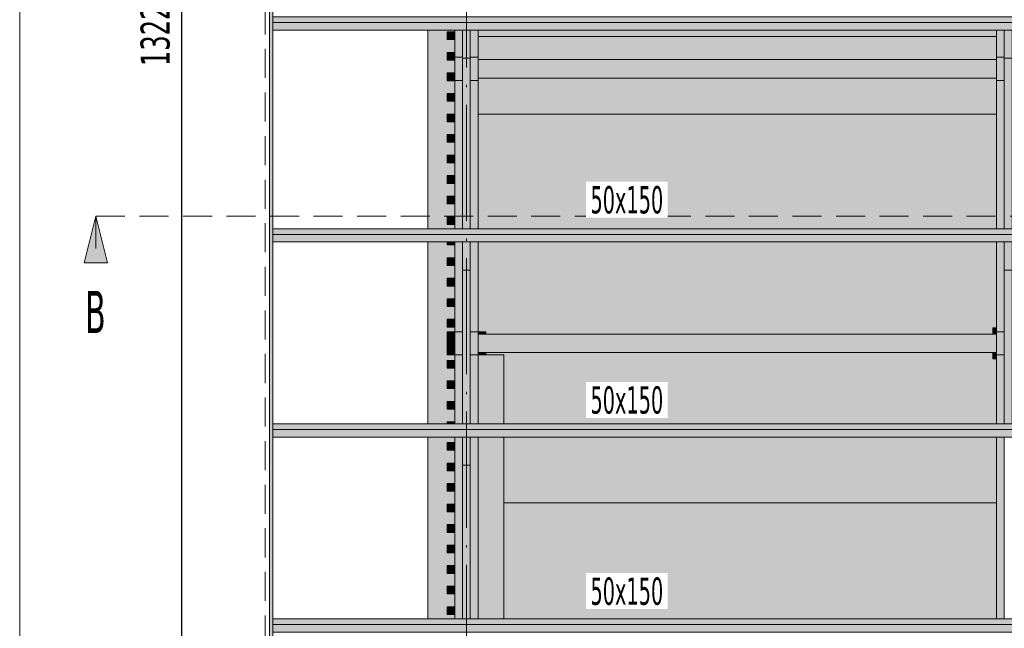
# Model space of a CAD drawing. Header units: millimetres. Extents: x 0 to 1517, y -116 to 725.
# Tile 101 of 256: x 955 to 1039, y -53 to 0. Entities that reach past the tile are written whole.
import ezdxf

# ---------------------------------------------------------------- set-up
doc = ezdxf.new("R2010")
doc.units = ezdxf.units.MM
doc.linetypes.add('CADWORK_12', pattern=[3.75, 2.5, -1.25])
doc.linetypes.add('CADWORK_5', pattern=[13.2, 10, -1.5, 0.2, -1.5])
doc.layers.add('Ech.1_75', color=7, linetype='Continuous')
doc.styles.add('tahoma-', font='txt', dxfattribs={"height": 1})
doc.styles.add('tahoma-z-r', font='txt', dxfattribs={"width": 0.704918})
doc.dimstyles.new('ISO-25', dxfattribs={"dimtxt": 2.5, "dimasz": 2.5, "dimexe": 1.25, "dimexo": 0.625, "dimtad": 1, "dimtxsty": 'Standard', "dimcen": 2.5, "dimadec": 0, "dimazin": 0, "dimtfac": 1, "dimtmove": 0, "dimatfit": 3, "dimfxl": 1, "dimarcsym": 0})

# ---------------------------------------------------------------- blocks, each defined once
blk = doc.blocks.new('cw-line-extremity2')
at = {"linetype": 'Continuous', "lineweight": 0}
blk.add_hatch(color=0, dxfattribs=at).paths.add_polyline_path([(0, 0), (2, 0.5), (2, -0.5)])
at = {"color": 0, "linetype": 'Continuous', "lineweight": -2}
for p, q in [((0, 0), (2, 0.5)), ((2, 0.5), (2, -0.5)), ((2, -0.5), (0, 0))]:
    blk.add_line(p, q, dxfattribs=at)
blk = doc.blocks.new('cw-dimension-symbol2')
at = {"color": 0, "linetype": 'Continuous', "lineweight": -2}
for p, q in [((-1, 0), (1, 0)), ((-0.5, -0.5), (0.5, 0.5))]:
    blk.add_line(p, q, dxfattribs=at)
blk = doc.blocks.new('*D204')
at = {"layer": 'Defpoints', "color": 0}
for p in [(970.489, 86.988), (968.489, -89.345), (970.489, -89.345)]:
    blk.add_point(p, dxfattribs=at)
at = {"layer": 'Ech.1_75', "color": 0, "linetype": 'Continuous', "lineweight": -2}
for p, q in [((970.489, 86.988), (967.889, 86.988)), ((968.489, 86.388), (968.489, -88.745)), ((970.489, -89.345), (967.889, -89.345))]:
    blk.add_line(p, q, dxfattribs=at)
at = {"layer": 'Ech.1_75', "color": 0, "lineweight": -2, "xscale": 0.6000000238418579, "yscale": 0.6000000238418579, "zscale": 0.6000000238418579}
for p, rotation in [((968.489, 86.988), 90), ((968.489, -89.345), 270)]:
    blk.add_blockref('cw-dimension-symbol2', p, dxfattribs=dict(at, rotation=rotation))
at = {"layer": 'Ech.1_75', "color": 7, "linetype": 'Continuous', "lineweight": 5, "insert": (966.239, -1.178), "char_height": 2.5, "attachment_point": 5, "rotation": 90, "style": 'tahoma-z-r'}
blk.add_mtext('13225', dxfattribs=at)

msp = doc.modelspace()

# ---------------------------------------------------------------- hatches: boundary and pattern name
at = {"layer": 'Ech.1_75', "linetype": 'Continuous', "lineweight": 5, "true_color": 0xf7e0b3, "transparency": 33554687}
msp.add_hatch(color=254, dxfattribs=at).paths.add_polyline_path([(976.364, 88.043), (976.071, 88.058), (976.071, -87.042), (976.364, -86.758), (976.364, 88.043)])
at = {"layer": 'Ech.1_75', "linetype": 'Continuous', "lineweight": 5, "true_color": 0xe0d1b3, "transparency": 33554687}
for points in [[(1102.404, -0.253), (976.364, -0.253), (976.364, -0.739), (1102.404, -0.739), (1102.404, -0.253)], [(1102.404, -0.739), (976.364, -0.739), (976.364, -1.385), (1102.404, -1.385), (1102.404, -0.739)], [(1215.031, -18.492), (976.364, -18.492), (976.364, -18.977), (1215.031, -18.977), (1215.031, -18.492)], [(1215.031, -18.977), (976.364, -18.977), (976.364, -19.624), (1215.031, -19.624), (1215.031, -18.977)], [(1087.364, -35.276), (976.364, -35.276), (976.364, -35.761), (1087.364, -35.761), (1087.364, -35.276)], [(1087.364, -35.761), (976.364, -35.761), (976.364, -36.407), (1087.364, -36.407), (1087.364, -35.761)], [(1087.364, -52.059), (976.364, -52.059), (976.364, -52.544), (1087.364, -52.544), (1087.364, -52.059)], [(1087.364, -52.544), (976.364, -52.544), (976.364, -53.191), (1087.364, -53.191), (1087.364, -52.544)]]:
    msp.add_hatch(color=254, dxfattribs=at).paths.add_polyline_path(points)
at = {"layer": 'Ech.1_75', "linetype": 'Continuous', "lineweight": 5, "true_color": 0xf3f3f3, "transparency": 33554687}
for points in [[(992.031, -18.112), (991.364, -18.112), (991.364, -17.445), (992.031, -17.445), (992.031, -16.345), (991.364, -16.345), (991.364, -15.678), (992.031, -15.678), (992.031, -14.578), (991.364, -14.578), (991.364, -13.912), (992.031, -13.912), (992.031, -12.812), (991.364, -12.812), (991.364, -12.145), (992.031, -12.145), (992.031, -11.045), (991.364, -11.045), (991.364, -10.378), (992.031, -10.378), (992.031, -9.278), (991.364, -9.278), (991.364, -8.612), (992.031, -8.612), (992.031, -7.512), (991.364, -7.512), (991.364, -6.845), (992.031, -6.845), (992.031, -5.745), (991.364, -5.745), (991.364, -5.078), (992.031, -5.078), (992.031, -3.978), (991.364, -3.978), (991.364, -3.312), (992.031, -3.312), (992.031, -2.212), (991.364, -2.212), (991.364, -1.545), (992.031, -1.545), (992.031, -1.385), (989.698, -1.385), (989.698, -18.492), (992.031, -18.492), (992.031, -18.112)], [(994.031, -1.945), (1038.698, -1.945), (1038.698, -1.385), (994.031, -1.385), (994.031, -1.945)], [(1038.698, -1.945), (994.031, -1.945), (994.031, -3.924), (1038.698, -3.924), (1038.698, -1.945)], [(994.031, -8.612), (1038.698, -8.612), (1038.698, -5.524), (994.031, -5.524), (994.031, -8.612)], [(1038.698, -8.612), (994.031, -8.612), (994.031, -18.492), (1038.698, -18.492), (1038.698, -8.612)], [(989.698, -35.276), (991.364, -35.276), (991.364, -35.112), (992.031, -35.112), (992.031, -34.012), (991.364, -34.012), (991.364, -33.345), (992.031, -33.345), (992.031, -32.245), (991.364, -32.245), (991.364, -31.578), (992.031, -31.578), (992.031, -30.478), (991.364, -30.478), (991.364, -29.812), (992.031, -29.812), (992.031, -29.345), (991.364, -29.345), (991.364, -27.345), (992.031, -27.345), (992.031, -26.945), (991.364, -26.945), (991.364, -26.278), (992.031, -26.278), (992.031, -25.178), (991.364, -25.178), (991.364, -24.512), (992.031, -24.512), (992.031, -23.412), (991.364, -23.412), (991.364, -22.745), (992.031, -22.745), (992.031, -21.645), (991.364, -21.645), (991.364, -20.978), (992.031, -20.978), (992.031, -19.878), (991.364, -19.878), (991.364, -19.624), (989.698, -19.624), (989.698, -35.276)], [(994.031, -27.345), (994.698, -27.345), (994.698, -27.545), (1038.364, -27.545), (1038.364, -27.012), (1038.698, -27.012), (1038.698, -19.624), (994.031, -19.624), (994.031, -27.345)], [(1038.364, -27.545), (1038.698, -27.545), (1038.698, -27.012), (1038.364, -27.012), (1038.364, -27.545)], [(991.364, -28.045), (992.031, -28.045), (992.031, -27.345), (991.364, -27.345), (991.364, -28.045)], [(994.031, -27.545), (994.698, -27.545), (994.698, -27.345), (994.031, -27.345), (994.031, -27.545)], [(992.031, -28.712), (991.364, -28.712), (991.364, -29.345), (992.031, -29.345), (992.031, -28.712)], [(994.698, -29.145), (994.031, -29.145), (994.031, -29.345), (994.698, -29.345), (994.698, -29.145)], [(1038.698, -29.678), (1038.364, -29.678), (1038.364, -29.145), (994.698, -29.145), (994.698, -29.345), (996.244, -29.345), (996.244, -35.276), (1038.698, -35.276), (1038.698, -29.678)], [(1038.364, -29.678), (1038.698, -29.678), (1038.698, -29.145), (1038.364, -29.145), (1038.364, -29.678)], [(989.698, -52.059), (992.031, -52.059), (992.031, -51.678), (991.364, -51.678), (991.364, -51.012), (992.031, -51.012), (992.031, -49.912), (991.364, -49.912), (991.364, -49.245), (992.031, -49.245), (992.031, -48.145), (991.364, -48.145), (991.364, -47.478), (992.031, -47.478), (992.031, -46.378), (991.364, -46.378), (991.364, -45.712), (992.031, -45.712), (992.031, -44.612), (991.364, -44.612), (991.364, -43.945), (992.031, -43.945), (992.031, -42.845), (991.364, -42.845), (991.364, -42.178), (992.031, -42.178), (992.031, -41.078), (991.364, -41.078), (991.364, -40.412), (992.031, -40.412), (992.031, -39.312), (991.364, -39.312), (991.364, -38.645), (992.031, -38.645), (992.031, -37.545), (991.364, -37.545), (991.364, -36.878), (992.031, -36.878), (992.031, -36.407), (989.698, -36.407), (989.698, -52.059)], [(996.244, -42.078), (1038.698, -42.078), (1038.698, -36.407), (996.244, -36.407), (996.244, -42.078)], [(1038.698, -42.078), (996.244, -42.078), (996.244, -52.059), (1038.698, -52.059), (1038.698, -42.078)]]:
    msp.add_hatch(color=7, dxfattribs=at).paths.add_polyline_path(points)
at = {"layer": 'Ech.1_75', "linetype": 'Continuous', "lineweight": 5, "true_color": 0xeaddd7, "transparency": 33554687}
for points in [[(992.031, -1.545), (991.364, -1.545), (991.364, -2.212), (992.031, -2.212), (992.031, -1.545)], [(992.031, -3.312), (991.364, -3.312), (991.364, -3.978), (992.031, -3.978), (992.031, -3.312)], [(992.031, -5.078), (991.364, -5.078), (991.364, -5.745), (992.031, -5.745), (992.031, -5.078)], [(992.031, -6.845), (991.364, -6.845), (991.364, -7.512), (992.031, -7.512), (992.031, -6.845)], [(992.031, -8.612), (991.364, -8.612), (991.364, -9.278), (992.031, -9.278), (992.031, -8.612)], [(992.031, -10.378), (991.364, -10.378), (991.364, -11.045), (992.031, -11.045), (992.031, -10.378)], [(992.031, -12.145), (991.364, -12.145), (991.364, -12.812), (992.031, -12.812), (992.031, -12.145)], [(992.031, -13.912), (991.364, -13.912), (991.364, -14.578), (992.031, -14.578), (992.031, -13.912)], [(992.031, -15.678), (991.364, -15.678), (991.364, -16.345), (992.031, -16.345), (992.031, -15.678)], [(992.031, -17.445), (991.364, -17.445), (991.364, -18.112), (992.031, -18.112), (992.031, -17.445)], [(992.031, -19.624), (991.364, -19.624), (991.364, -19.878), (992.031, -19.878), (992.031, -19.624)], [(992.031, -20.978), (991.364, -20.978), (991.364, -21.645), (992.031, -21.645), (992.031, -20.978)], [(992.031, -22.745), (991.364, -22.745), (991.364, -23.412), (992.031, -23.412), (992.031, -22.745)], [(992.031, -24.512), (991.364, -24.512), (991.364, -25.178), (992.031, -25.178), (992.031, -24.512)], [(992.031, -26.278), (991.364, -26.278), (991.364, -26.945), (992.031, -26.945), (992.031, -26.278)], [(992.031, -28.045), (991.364, -28.045), (991.364, -28.712), (992.031, -28.712), (992.031, -28.045)], [(992.031, -29.812), (991.364, -29.812), (991.364, -30.478), (992.031, -30.478), (992.031, -29.812)], [(992.031, -31.578), (991.364, -31.578), (991.364, -32.245), (992.031, -32.245), (992.031, -31.578)], [(992.031, -33.345), (991.364, -33.345), (991.364, -34.012), (992.031, -34.012), (992.031, -33.345)], [(991.364, -35.276), (992.031, -35.276), (992.031, -35.112), (991.364, -35.112), (991.364, -35.276)], [(992.031, -36.878), (991.364, -36.878), (991.364, -37.545), (992.031, -37.545), (992.031, -36.878)], [(992.031, -38.645), (991.364, -38.645), (991.364, -39.312), (992.031, -39.312), (992.031, -38.645)], [(992.031, -40.412), (991.364, -40.412), (991.364, -41.078), (992.031, -41.078), (992.031, -40.412)], [(992.031, -42.178), (991.364, -42.178), (991.364, -42.845), (992.031, -42.845), (992.031, -42.178)], [(992.031, -43.945), (991.364, -43.945), (991.364, -44.612), (992.031, -44.612), (992.031, -43.945)], [(992.031, -45.712), (991.364, -45.712), (991.364, -46.378), (992.031, -46.378), (992.031, -45.712)], [(992.031, -47.478), (991.364, -47.478), (991.364, -48.145), (992.031, -48.145), (992.031, -47.478)], [(992.031, -49.245), (991.364, -49.245), (991.364, -49.912), (992.031, -49.912), (992.031, -49.245)], [(992.031, -51.012), (991.364, -51.012), (991.364, -51.678), (992.031, -51.678), (992.031, -51.012)]]:
    msp.add_hatch(color=254, dxfattribs=at).paths.add_polyline_path(points)
at = {"layer": 'Ech.1_75', "linetype": 'Continuous', "lineweight": 5, "true_color": 0xd4c4b3, "transparency": 33554687}
for points in [[(992.031, -3.724), (992.698, -3.724), (992.698, -1.385), (992.031, -1.385), (992.031, -3.724)], [(994.031, -1.385), (993.364, -1.385), (993.364, -3.724), (994.031, -3.724), (994.031, -1.385)], [(1038.698, -3.724), (1039.364, -3.724), (1039.364, -1.385), (1038.698, -1.385), (1038.698, -3.724)], [(993.364, -3.811), (992.698, -3.811), (992.698, -18.492), (993.364, -18.492), (993.364, -3.811)], [(1039.364, -18.492), (1040.031, -18.492), (1040.031, -3.811), (1039.364, -3.811), (1039.364, -18.492)], [(992.031, -18.492), (992.698, -18.492), (992.698, -5.724), (992.031, -5.724), (992.031, -18.492)], [(994.031, -5.724), (993.364, -5.724), (993.364, -18.492), (994.031, -18.492), (994.031, -5.724)], [(1038.698, -18.492), (1039.364, -18.492), (1039.364, -5.724), (1038.698, -5.724), (1038.698, -18.492)], [(992.031, -27.345), (992.698, -27.345), (992.698, -19.624), (992.031, -19.624), (992.031, -27.345)], [(994.031, -19.624), (993.364, -19.624), (993.364, -27.345), (994.031, -27.345), (994.031, -19.624)], [(1038.698, -27.345), (1039.364, -27.345), (1039.364, -19.624), (1038.698, -19.624), (1038.698, -27.345)], [(993.364, -22.049), (992.698, -22.049), (992.698, -35.276), (993.364, -35.276), (993.364, -22.049)], [(1039.364, -35.276), (1040.031, -35.276), (1040.031, -22.049), (1039.364, -22.049), (1039.364, -35.276)], [(992.031, -35.276), (992.698, -35.276), (992.698, -29.345), (992.031, -29.345), (992.031, -35.276)], [(994.031, -29.345), (993.364, -29.345), (993.364, -35.276), (994.031, -35.276), (994.031, -29.345)], [(1038.698, -35.276), (1039.364, -35.276), (1039.364, -29.345), (1038.698, -29.345), (1038.698, -35.276)], [(992.031, -52.059), (992.698, -52.059), (992.698, -36.407), (992.031, -36.407), (992.031, -52.059)], [(994.031, -36.407), (993.364, -36.407), (993.364, -52.059), (994.031, -52.059), (994.031, -36.407)], [(1038.698, -52.059), (1039.364, -52.059), (1039.364, -36.407), (1038.698, -36.407), (1038.698, -52.059)], [(993.364, -38.833), (992.698, -38.833), (992.698, -52.059), (993.364, -52.059), (993.364, -38.833)]]:
    msp.add_hatch(color=9, dxfattribs=at).paths.add_polyline_path(points)
at = {"layer": 'Ech.1_75', "linetype": 'Continuous', "lineweight": 5, "true_color": 0xf7d1b3, "transparency": 33554687}
for points in [[(992.698, -3.811), (993.364, -3.811), (993.364, -1.385), (992.698, -1.385), (992.698, -3.811)], [(1039.364, -3.811), (1040.031, -3.811), (1040.031, -1.385), (1039.364, -1.385), (1039.364, -3.811)], [(992.698, -22.049), (993.364, -22.049), (993.364, -19.624), (992.698, -19.624), (992.698, -22.049)], [(1039.364, -22.049), (1040.031, -22.049), (1040.031, -19.624), (1039.364, -19.624), (1039.364, -22.049)], [(993.364, -36.407), (992.698, -36.407), (992.698, -38.833), (993.364, -38.833), (993.364, -36.407)]]:
    msp.add_hatch(color=254, dxfattribs=at).paths.add_polyline_path(points)
at = {"layer": 'Ech.1_75', "linetype": 'Continuous', "lineweight": 5, "true_color": 0xe0c8b3, "transparency": 33554687}
for points in [[(992.698, -3.724), (992.031, -3.724), (992.031, -5.724), (992.698, -5.724), (992.698, -3.724)], [(994.031, -3.724), (993.364, -3.724), (993.364, -5.724), (994.031, -5.724), (994.031, -3.724)], [(1039.364, -3.724), (1038.698, -3.724), (1038.698, -5.724), (1039.364, -5.724), (1039.364, -3.724)], [(992.698, -27.345), (992.031, -27.345), (992.031, -29.345), (992.698, -29.345), (992.698, -27.345)], [(994.031, -27.345), (993.364, -27.345), (993.364, -29.345), (994.031, -29.345), (994.031, -27.345)], [(1039.364, -27.345), (1038.698, -27.345), (1038.698, -29.345), (1039.364, -29.345), (1039.364, -27.345)]]:
    msp.add_hatch(color=9, dxfattribs=at).paths.add_polyline_path(points)
at = {"layer": 'Ech.1_75', "linetype": 'Continuous', "lineweight": 5, "true_color": 0xe3bbbb, "transparency": 33554687}
for points in [[(1038.698, -3.924), (994.031, -3.924), (994.031, -5.524), (1038.698, -5.524), (1038.698, -3.924)], [(1038.698, -27.545), (994.031, -27.545), (994.031, -29.145), (1038.698, -29.145), (1038.698, -27.545)]]:
    msp.add_hatch(color=9, dxfattribs=at).paths.add_polyline_path(points)
at = {"layer": 'Ech.1_75', "linetype": 'Continuous', "lineweight": 5, "true_color": 0xb3b3b3, "transparency": 33554687}
for points in [[(996.244, -29.345), (994.031, -29.345), (994.031, -35.276), (996.244, -35.276), (996.244, -29.345)], [(996.244, -36.407), (994.031, -36.407), (994.031, -52.059), (996.244, -52.059), (996.244, -36.407)]]:
    msp.add_hatch(color=253, dxfattribs=at).paths.add_polyline_path(points)

# ---------------------------------------------------------------- linework, layer by layer
at = {"layer": 'Ech.1_75', "color": 190, "linetype": 'Continuous', "lineweight": 5}
msp.add_line((961.117, -20.198), (961.117, -17.414), dxfattribs=at)
at = {"layer": 'Ech.1_75', "color": 7, "linetype": 'Continuous', "lineweight": 5}
for points in [[(1249.188, -108.036), (1249.188, 239.316), (954.549, 239.316), (954.549, -108.036), (1249.188, -108.036)], [(976.364, 88.043), (976.071, 88.058), (976.071, -87.042), (976.364, -86.758), (976.364, 88.043)], [(1102.404, -0.253), (976.364, -0.253), (976.364, -0.739), (1102.404, -0.739), (1102.404, -0.253)], [(1102.404, -0.739), (976.364, -0.739), (976.364, -1.385), (1102.404, -1.385), (1102.404, -0.739)], [(992.031, -18.112), (991.364, -18.112), (991.364, -17.445), (992.031, -17.445), (992.031, -16.345), (991.364, -16.345), (991.364, -15.678), (992.031, -15.678), (992.031, -14.578), (991.364, -14.578), (991.364, -13.912), (992.031, -13.912), (992.031, -12.812), (991.364, -12.812), (991.364, -12.145), (992.031, -12.145), (992.031, -11.045), (991.364, -11.045), (991.364, -10.378), (992.031, -10.378), (992.031, -9.278), (991.364, -9.278), (991.364, -8.612), (992.031, -8.612), (992.031, -7.512), (991.364, -7.512), (991.364, -6.845), (992.031, -6.845), (992.031, -5.745), (991.364, -5.745), (991.364, -5.078), (992.031, -5.078), (992.031, -3.978), (991.364, -3.978), (991.364, -3.312), (992.031, -3.312), (992.031, -2.212), (991.364, -2.212), (991.364, -1.545), (992.031, -1.545), (992.031, -1.385), (989.698, -1.385), (989.698, -18.492), (992.031, -18.492), (992.031, -18.112)], [(992.031, -1.545), (991.364, -1.545), (991.364, -2.212), (992.031, -2.212), (992.031, -1.545)], [(992.031, -3.724), (992.698, -3.724), (992.698, -1.385), (992.031, -1.385), (992.031, -3.724)], [(992.698, -3.811), (993.364, -3.811), (993.364, -1.385), (992.698, -1.385), (992.698, -3.811)], [(994.031, -1.385), (993.364, -1.385), (993.364, -3.724), (994.031, -3.724), (994.031, -1.385)], [(994.031, -1.945), (1038.698, -1.945), (1038.698, -1.385), (994.031, -1.385), (994.031, -1.945)], [(1038.698, -3.724), (1039.364, -3.724), (1039.364, -1.385), (1038.698, -1.385), (1038.698, -3.724)], [(1039.364, -3.811), (1040.031, -3.811), (1040.031, -1.385), (1039.364, -1.385), (1039.364, -3.811)], [(1038.698, -1.945), (994.031, -1.945), (994.031, -3.924), (1038.698, -3.924), (1038.698, -1.945)], [(992.031, -3.312), (991.364, -3.312), (991.364, -3.978), (992.031, -3.978), (992.031, -3.312)], [(992.698, -3.724), (992.031, -3.724), (992.031, -5.724), (992.698, -5.724), (992.698, -3.724)], [(993.364, -3.811), (992.698, -3.811), (992.698, -18.492), (993.364, -18.492), (993.364, -3.811)], [(994.031, -3.724), (993.364, -3.724), (993.364, -5.724), (994.031, -5.724), (994.031, -3.724)], [(1038.698, -3.924), (994.031, -3.924), (994.031, -5.524), (1038.698, -5.524), (1038.698, -3.924)], [(1039.364, -3.724), (1038.698, -3.724), (1038.698, -5.724), (1039.364, -5.724), (1039.364, -3.724)], [(1039.364, -18.492), (1040.031, -18.492), (1040.031, -3.811), (1039.364, -3.811), (1039.364, -18.492)], [(992.031, -5.078), (991.364, -5.078), (991.364, -5.745), (992.031, -5.745), (992.031, -5.078)], [(992.031, -18.492), (992.698, -18.492), (992.698, -5.724), (992.031, -5.724), (992.031, -18.492)], [(994.031, -5.724), (993.364, -5.724), (993.364, -18.492), (994.031, -18.492), (994.031, -5.724)], [(994.031, -8.612), (1038.698, -8.612), (1038.698, -5.524), (994.031, -5.524), (994.031, -8.612)], [(1038.698, -18.492), (1039.364, -18.492), (1039.364, -5.724), (1038.698, -5.724), (1038.698, -18.492)], [(992.031, -6.845), (991.364, -6.845), (991.364, -7.512), (992.031, -7.512), (992.031, -6.845)], [(992.031, -8.612), (991.364, -8.612), (991.364, -9.278), (992.031, -9.278), (992.031, -8.612)], [(1038.698, -8.612), (994.031, -8.612), (994.031, -18.492), (1038.698, -18.492), (1038.698, -8.612)], [(992.031, -10.378), (991.364, -10.378), (991.364, -11.045), (992.031, -11.045), (992.031, -10.378)], [(992.031, -12.145), (991.364, -12.145), (991.364, -12.812), (992.031, -12.812), (992.031, -12.145)], [(992.031, -13.912), (991.364, -13.912), (991.364, -14.578), (992.031, -14.578), (992.031, -13.912)], [(992.031, -15.678), (991.364, -15.678), (991.364, -16.345), (992.031, -16.345), (992.031, -15.678)], [(992.031, -17.445), (991.364, -17.445), (991.364, -18.112), (992.031, -18.112), (992.031, -17.445)], [(1215.031, -18.492), (976.364, -18.492), (976.364, -18.977), (1215.031, -18.977), (1215.031, -18.492)], [(1215.031, -18.977), (976.364, -18.977), (976.364, -19.624), (1215.031, -19.624), (1215.031, -18.977)], [(989.698, -35.276), (991.364, -35.276), (991.364, -35.112), (992.031, -35.112), (992.031, -34.012), (991.364, -34.012), (991.364, -33.345), (992.031, -33.345), (992.031, -32.245), (991.364, -32.245), (991.364, -31.578), (992.031, -31.578), (992.031, -30.478), (991.364, -30.478), (991.364, -29.812), (992.031, -29.812), (992.031, -29.345), (991.364, -29.345), (991.364, -27.345), (992.031, -27.345), (992.031, -26.945), (991.364, -26.945), (991.364, -26.278), (992.031, -26.278), (992.031, -25.178), (991.364, -25.178), (991.364, -24.512), (992.031, -24.512), (992.031, -23.412), (991.364, -23.412), (991.364, -22.745), (992.031, -22.745), (992.031, -21.645), (991.364, -21.645), (991.364, -20.978), (992.031, -20.978), (992.031, -19.878), (991.364, -19.878), (991.364, -19.624), (989.698, -19.624), (989.698, -35.276)], [(992.031, -19.624), (991.364, -19.624), (991.364, -19.878), (992.031, -19.878), (992.031, -19.624)], [(992.031, -27.345), (992.698, -27.345), (992.698, -19.624), (992.031, -19.624), (992.031, -27.345)], [(992.698, -22.049), (993.364, -22.049), (993.364, -19.624), (992.698, -19.624), (992.698, -22.049)], [(994.031, -19.624), (993.364, -19.624), (993.364, -27.345), (994.031, -27.345), (994.031, -19.624)], [(994.031, -27.345), (994.698, -27.345), (994.698, -27.545), (1038.364, -27.545), (1038.364, -27.012), (1038.698, -27.012), (1038.698, -19.624), (994.031, -19.624), (994.031, -27.345)], [(1038.698, -27.345), (1039.364, -27.345), (1039.364, -19.624), (1038.698, -19.624), (1038.698, -27.345)], [(1039.364, -22.049), (1040.031, -22.049), (1040.031, -19.624), (1039.364, -19.624), (1039.364, -22.049)], [(992.031, -20.978), (991.364, -20.978), (991.364, -21.645), (992.031, -21.645), (992.031, -20.978)], [(993.364, -22.049), (992.698, -22.049), (992.698, -35.276), (993.364, -35.276), (993.364, -22.049)], [(1039.364, -35.276), (1040.031, -35.276), (1040.031, -22.049), (1039.364, -22.049), (1039.364, -35.276)], [(992.031, -22.745), (991.364, -22.745), (991.364, -23.412), (992.031, -23.412), (992.031, -22.745)], [(992.031, -24.512), (991.364, -24.512), (991.364, -25.178), (992.031, -25.178), (992.031, -24.512)], [(992.031, -26.278), (991.364, -26.278), (991.364, -26.945), (992.031, -26.945), (992.031, -26.278)], [(1038.364, -27.545), (1038.698, -27.545), (1038.698, -27.012), (1038.364, -27.012), (1038.364, -27.545)], [(991.364, -28.045), (992.031, -28.045), (992.031, -27.345), (991.364, -27.345), (991.364, -28.045)], [(992.698, -27.345), (992.031, -27.345), (992.031, -29.345), (992.698, -29.345), (992.698, -27.345)], [(994.031, -27.345), (993.364, -27.345), (993.364, -29.345), (994.031, -29.345), (994.031, -27.345)], [(994.031, -27.545), (994.698, -27.545), (994.698, -27.345), (994.031, -27.345), (994.031, -27.545)], [(1038.698, -27.545), (994.031, -27.545), (994.031, -29.145), (1038.698, -29.145), (1038.698, -27.545)], [(1039.364, -27.345), (1038.698, -27.345), (1038.698, -29.345), (1039.364, -29.345), (1039.364, -27.345)], [(992.031, -28.045), (991.364, -28.045), (991.364, -28.712), (992.031, -28.712), (992.031, -28.045)], [(992.031, -28.712), (991.364, -28.712), (991.364, -29.345), (992.031, -29.345), (992.031, -28.712)], [(992.031, -35.276), (992.698, -35.276), (992.698, -29.345), (992.031, -29.345), (992.031, -35.276)], [(994.031, -29.345), (993.364, -29.345), (993.364, -35.276), (994.031, -35.276), (994.031, -29.345)], [(994.698, -29.145), (994.031, -29.145), (994.031, -29.345), (994.698, -29.345), (994.698, -29.145)], [(996.244, -29.345), (994.031, -29.345), (994.031, -35.276), (996.244, -35.276), (996.244, -29.345)], [(1038.698, -29.678), (1038.364, -29.678), (1038.364, -29.145), (994.698, -29.145), (994.698, -29.345), (996.244, -29.345), (996.244, -35.276), (1038.698, -35.276), (1038.698, -29.678)], [(1038.364, -29.678), (1038.698, -29.678), (1038.698, -29.145), (1038.364, -29.145), (1038.364, -29.678)], [(1038.698, -35.276), (1039.364, -35.276), (1039.364, -29.345), (1038.698, -29.345), (1038.698, -35.276)], [(992.031, -29.812), (991.364, -29.812), (991.364, -30.478), (992.031, -30.478), (992.031, -29.812)], [(992.031, -31.578), (991.364, -31.578), (991.364, -32.245), (992.031, -32.245), (992.031, -31.578)], [(992.031, -33.345), (991.364, -33.345), (991.364, -34.012), (992.031, -34.012), (992.031, -33.345)], [(1087.364, -35.276), (976.364, -35.276), (976.364, -35.761), (1087.364, -35.761), (1087.364, -35.276)], [(991.364, -35.276), (992.031, -35.276), (992.031, -35.112), (991.364, -35.112), (991.364, -35.276)], [(1087.364, -35.761), (976.364, -35.761), (976.364, -36.407), (1087.364, -36.407), (1087.364, -35.761)], [(989.698, -52.059), (992.031, -52.059), (992.031, -51.678), (991.364, -51.678), (991.364, -51.012), (992.031, -51.012), (992.031, -49.912), (991.364, -49.912), (991.364, -49.245), (992.031, -49.245), (992.031, -48.145), (991.364, -48.145), (991.364, -47.478), (992.031, -47.478), (992.031, -46.378), (991.364, -46.378), (991.364, -45.712), (992.031, -45.712), (992.031, -44.612), (991.364, -44.612), (991.364, -43.945), (992.031, -43.945), (992.031, -42.845), (991.364, -42.845), (991.364, -42.178), (992.031, -42.178), (992.031, -41.078), (991.364, -41.078), (991.364, -40.412), (992.031, -40.412), (992.031, -39.312), (991.364, -39.312), (991.364, -38.645), (992.031, -38.645), (992.031, -37.545), (991.364, -37.545), (991.364, -36.878), (992.031, -36.878), (992.031, -36.407), (989.698, -36.407), (989.698, -52.059)], [(992.031, -52.059), (992.698, -52.059), (992.698, -36.407), (992.031, -36.407), (992.031, -52.059)], [(993.364, -36.407), (992.698, -36.407), (992.698, -38.833), (993.364, -38.833), (993.364, -36.407)], [(994.031, -36.407), (993.364, -36.407), (993.364, -52.059), (994.031, -52.059), (994.031, -36.407)], [(996.244, -36.407), (994.031, -36.407), (994.031, -52.059), (996.244, -52.059), (996.244, -36.407)], [(996.244, -42.078), (1038.698, -42.078), (1038.698, -36.407), (996.244, -36.407), (996.244, -42.078)], [(1038.698, -52.059), (1039.364, -52.059), (1039.364, -36.407), (1038.698, -36.407), (1038.698, -52.059)], [(992.031, -36.878), (991.364, -36.878), (991.364, -37.545), (992.031, -37.545), (992.031, -36.878)], [(992.031, -38.645), (991.364, -38.645), (991.364, -39.312), (992.031, -39.312), (992.031, -38.645)], [(993.364, -38.833), (992.698, -38.833), (992.698, -52.059), (993.364, -52.059), (993.364, -38.833)], [(992.031, -40.412), (991.364, -40.412), (991.364, -41.078), (992.031, -41.078), (992.031, -40.412)], [(992.031, -42.178), (991.364, -42.178), (991.364, -42.845), (992.031, -42.845), (992.031, -42.178)], [(1038.698, -42.078), (996.244, -42.078), (996.244, -52.059), (1038.698, -52.059), (1038.698, -42.078)], [(992.031, -43.945), (991.364, -43.945), (991.364, -44.612), (992.031, -44.612), (992.031, -43.945)], [(992.031, -45.712), (991.364, -45.712), (991.364, -46.378), (992.031, -46.378), (992.031, -45.712)], [(992.031, -47.478), (991.364, -47.478), (991.364, -48.145), (992.031, -48.145), (992.031, -47.478)], [(992.031, -49.245), (991.364, -49.245), (991.364, -49.912), (992.031, -49.912), (992.031, -49.245)], [(992.031, -51.012), (991.364, -51.012), (991.364, -51.678), (992.031, -51.678), (992.031, -51.012)], [(1087.364, -52.059), (976.364, -52.059), (976.364, -52.544), (1087.364, -52.544), (1087.364, -52.059)], [(1087.364, -52.544), (976.364, -52.544), (976.364, -53.191), (1087.364, -53.191), (1087.364, -52.544)]]:
    msp.add_lwpolyline(points, close=True, dxfattribs=at)
at = {"layer": 'Ech.1_75', "color": 7, "linetype": 'CADWORK_5', "lineweight": 5}
msp.add_lwpolyline([(993.031, -97.012), (993.031, 215.655)], dxfattribs=at)
at = {"layer": 'Ech.1_75', "color": 5, "linetype": 'CADWORK_12', "lineweight": 5}
msp.add_lwpolyline([(975.698, 86.988), (975.698, -89.345), (1103.364, -89.345), (1103.364, 86.988), (975.698, 86.988)], close=True, dxfattribs=at)
at = {"layer": 'Ech.1_75', "color": 190, "linetype": 'CADWORK_12', "lineweight": 5}
msp.add_lwpolyline([(961.117, -17.414), (1236.672, -17.414)], dxfattribs=at)

# ---------------------------------------------------------------- block references
at = {"layer": 'Ech.1_75', "color": 190, "lineweight": 5, "xscale": 2, "yscale": 2, "zscale": 2, "rotation": 270}
msp.add_blockref('cw-line-extremity2', (961.117, -17.414), dxfattribs=at)

# ---------------------------------------------------------------- texts
at = {"layer": 'Ech.1_75', "color": 190, "linetype": 'Continuous', "style": 'tahoma-', "width": 0.6}
msp.add_text('B', height=3.627, dxfattribs=at).set_placement((960.192, -27.456))

# ---------------------------------------------------------------- dimensions: what is measured, and where the dimension line sits
at = {"layer": 'Ech.1_75', "color": 7, "linetype": 'Continuous', "lineweight": 5}
dim = msp.add_linear_dim(base=(968.489, -89.345), p1=(970.489, 86.988), p2=(970.489, -89.345), angle=270, text='13225', dimstyle='ISO-25', override={"dimtxt": 2.5, "dimasz": 0.6, "dimexe": 0.6, "dimexo": 0, "dimgap": 0, "dimdec": 2, "dimlfac": 1, "dimtxsty": 'tahoma-z-r', "dimblk": 'cw-dimension-symbol2', "dimclrt": 7, "dimtmove": 2}, dxfattribs=at)
dim.commit()
dim.dimension.update_dxf_attribs({"geometry": '*D204', "text_midpoint": (966.239, -1.178), "dimtype": 161, "text_rotation": 90})

# ---------------------------------------------------------------- next in the draw order: texts
at = {"layer": 'Ech.1_75', "color": 7, "linetype": 'Continuous', "char_height": 2.5, "attachment_point": 1, "style": 'tahoma-', "bg_fill": 3, "box_fill_scale": 1.15, "bg_fill_color": 256, "bg_fill_true_color": 13158600, "bg_fill_transparency": 33554687}
for insert in [(1003.715, -14.814), (1003.715, -32.044), (1003.715, -48.497)]:
    msp.add_mtext('\\A1;\\fTahoma|b0|i0;\\W0.600000;\\H2.347700;50x150', dxfattribs=dict(at, insert=insert))

doc.saveas('drawing.dxf')
